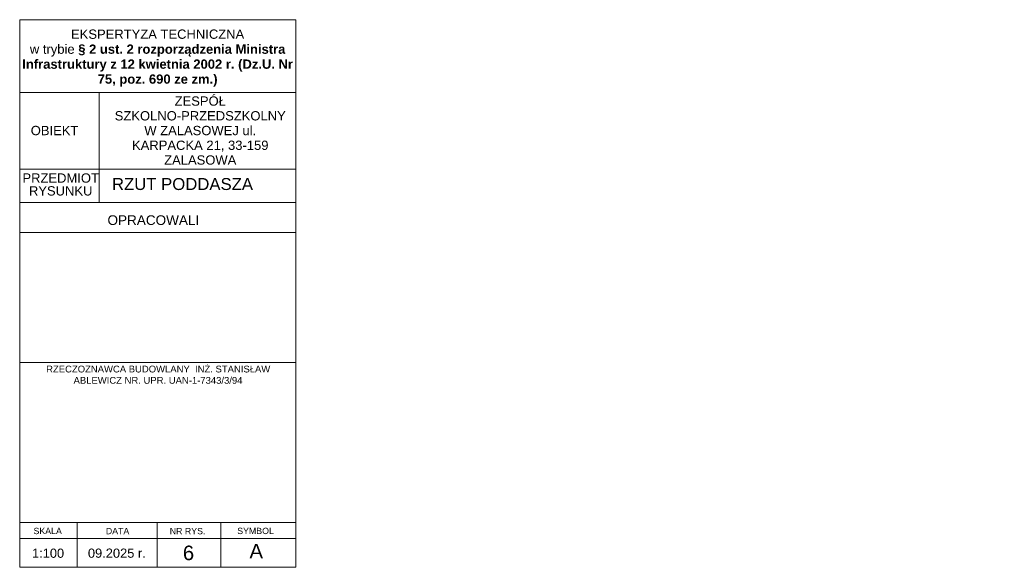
# Model space of a CAD drawing. Header units: millimetres. Extents: x -146116 to 602001, y -318793 to 100489.
# Tile 6 of 100: x 353512 to 377992, y -318793 to -305172. Entities that reach past the tile are written whole.
import ezdxf

# ---------------------------------------------------------------- set-up
doc = ezdxf.new("R2010")
doc.units = ezdxf.units.MM
doc.header["$LTSCALE"] = 0.1
doc.header["$MEASUREMENT"] = 0
for name, color, linetype, lineweight in [('eks Rzut poddasza nieużytkowego$0$hatch', 8, 'Continuous', 9), ('eks Rzut poddasza nieużytkowego$0$poziom_1 (1)_4_Notatki_Nr_Pióra__1_Nr_pióra__7', 8, 'Continuous', 18), ('eks Rzut poddasza nieużytkowego$0$poziom_1 (1)_4_P_Nr_pióra__7', 8, 'Continuous', 18)]:
    doc.layers.add(name, color=color, linetype=linetype, lineweight=lineweight)
doc.layers.add('REWIZJA_1', color=6, linetype='Continuous')
doc.styles.add('eks Rzut poddasza nieużytkowego$0$ARIAL', font='arial.ttf')
doc.styles.add('eks Rzut poddasza nieużytkowego$0$GENERATED_STYLE_1', font='arial.ttf')

# ---------------------------------------------------------------- blocks, each defined once
blk = doc.blocks.new('eks Rzut poddasza nieużytkowego')
at = {"layer": 'eks Rzut poddasza nieużytkowego$0$poziom_1 (1)_4_P_Nr_pióra__7', "linetype": 'Continuous', "lineweight": 18}
blk.add_line((159649, -25667), (159649, -12046), dxfattribs=at)
at = {"layer": 'eks Rzut poddasza nieużytkowego$0$poziom_1 (1)_4_P_Nr_pióra__7', "color": 7, "linetype": 'Continuous', "lineweight": 18, "flags": 128}
for points in [[(152782, -25667), (152782, -12046)], [(159649, -12046), (152782, -12046)], [(159649, -12046), (152782, -12046)], [(152782, -12046), (152782, -25667)], [(159649, -13855), (152782, -13855)], [(154757, -13855), (154757, -16594)], [(159649, -15767), (152782, -15767)], [(159649, -15767), (152782, -15767)], [(159649, -16594), (152782, -16594)], [(159649, -16594), (152782, -16594)], [(159649, -17340), (152782, -17340)], [(159649, -17340), (152782, -17340)], [(159649, -20573), (152782, -20573)], [(159649, -24552), (152782, -24552)], [(159649, -24552), (152782, -24552)], [(154213, -24552), (154213, -25667)], [(156197, -24552), (156197, -25667)], [(157786, -24552), (157786, -25667)], [(159649, -24953), (152782, -24953)], [(159649, -25667), (152782, -25667)], [(159649, -25667), (152782, -25667)]]:
    blk.add_lwpolyline(points, dxfattribs=at)
at = {"layer": 'eks Rzut poddasza nieużytkowego$0$hatch', "color": 30, "linetype": 'Continuous', "lineweight": 50, "true_color": 0xf26722, "insert": (152782, -20652), "char_height": 168.53, "attachment_point": 1, "style": 'eks Rzut poddasza nieużytkowego$0$ARIAL'}
blk.add_mtext_dynamic_manual_height_columns('\\pi657.85;{\\C0;RZECZOZNAWCA BUDOWLANY  INŻ. STANISŁAW \\P\\pi1339.2;ABLEWICZ NR. UPR. UAN-1-7343/3/94}', width=6867, gutter_width=12.5, heights=[0], dxfattribs=at)
at = {"layer": 'eks Rzut poddasza nieużytkowego$0$poziom_1 (1)_4_Notatki_Nr_Pióra__1_Nr_pióra__7', "color": 7, "linetype": 'Continuous', "lineweight": 18, "attachment_point": 5, "style": 'eks Rzut poddasza nieużytkowego$0$GENERATED_STYLE_1'}
for s, insert, char_height, width, line_spacing_factor in [('\\A1;EKSPERTYZA TECHNICZNA \\Pw trybie {\\A0;\\fArial|b1|i0|c238|p38;\\C256;§} {\\A0;\\fArial|b1|i0|c238|p38;\\C256;2 ust. 2 rozporządzenia Ministra Infrastruktury z 12 kwietnia 2002 r. (Dz.U. Nr 75, poz. 690 ze zm.)}', (156211, -13000), 231.186, 6857.11, 0.966655), ('\\A1;ZESPÓŁ SZKOLNO-PRZEDSZKOLNY W ZALASOWEJ ul. KARPACKA 21, 33-159 ZALASOWA', (157271, -14805), 231.19, 4607.67, 0.951122)]:
    blk.add_mtext(s, dxfattribs=dict(at, insert=insert, char_height=char_height, width=width, line_spacing_factor=line_spacing_factor))
at = {"layer": 'eks Rzut poddasza nieużytkowego$0$poziom_1 (1)_4_Notatki_Nr_Pióra__1_Nr_pióra__7', "color": 7, "linetype": 'Continuous', "lineweight": 18, "style": 'eks Rzut poddasza nieużytkowego$0$GENERATED_STYLE_1'}
for s, insert, char_height, attachment_point in [('\\A1;OBIEKT', (153649, -14805), 231.2, 5), ('\\A1;RZUT PODDASZA', (155076, -16287), 297.24, 7), ('\\A1;OPRACOWALI', (156105, -17034), 240.76, 5), ('\\A1;SKALA', (153125, -24844), 156.5, 7), ('\\A1;DATA', (154924, -24844), 156.5, 7), ('\\A1;NR RYS.', (156512, -24847), 156.5, 7), ('\\A1;SYMBOL', (158190, -24843), 156.5, 7), ('\\A1;1:100', (153487, -25318), 228.7, 5), ('\\A1;09.2025 r.', (155197, -25317), 228.73, 5), ('\\A1;6', (156979, -25311), 361.1, 5), ('\\A1;A', (158663, -25264), 361.1, 5)]:
    blk.add_mtext(s, dxfattribs=dict(at, insert=insert, char_height=char_height, attachment_point=attachment_point))
at = {"layer": 'eks Rzut poddasza nieużytkowego$0$poziom_1 (1)_4_Notatki_Nr_Pióra__1_Nr_pióra__7', "color": 7, "linetype": 'Continuous', "lineweight": 18, "insert": (153801, -16146), "char_height": 231.19, "attachment_point": 5, "line_spacing_factor": 0.827947, "style": 'eks Rzut poddasza nieużytkowego$0$GENERATED_STYLE_1'}
blk.add_mtext('\\A1;PRZEDMIOT\\PRYSUNKU', dxfattribs=at)

msp = doc.modelspace()

# ---------------------------------------------------------------- block references
at = {"layer": 'REWIZJA_1'}
msp.add_blockref('eks Rzut poddasza nieużytkowego', (200730, -293126), dxfattribs=at)

doc.saveas('drawing.dxf')
